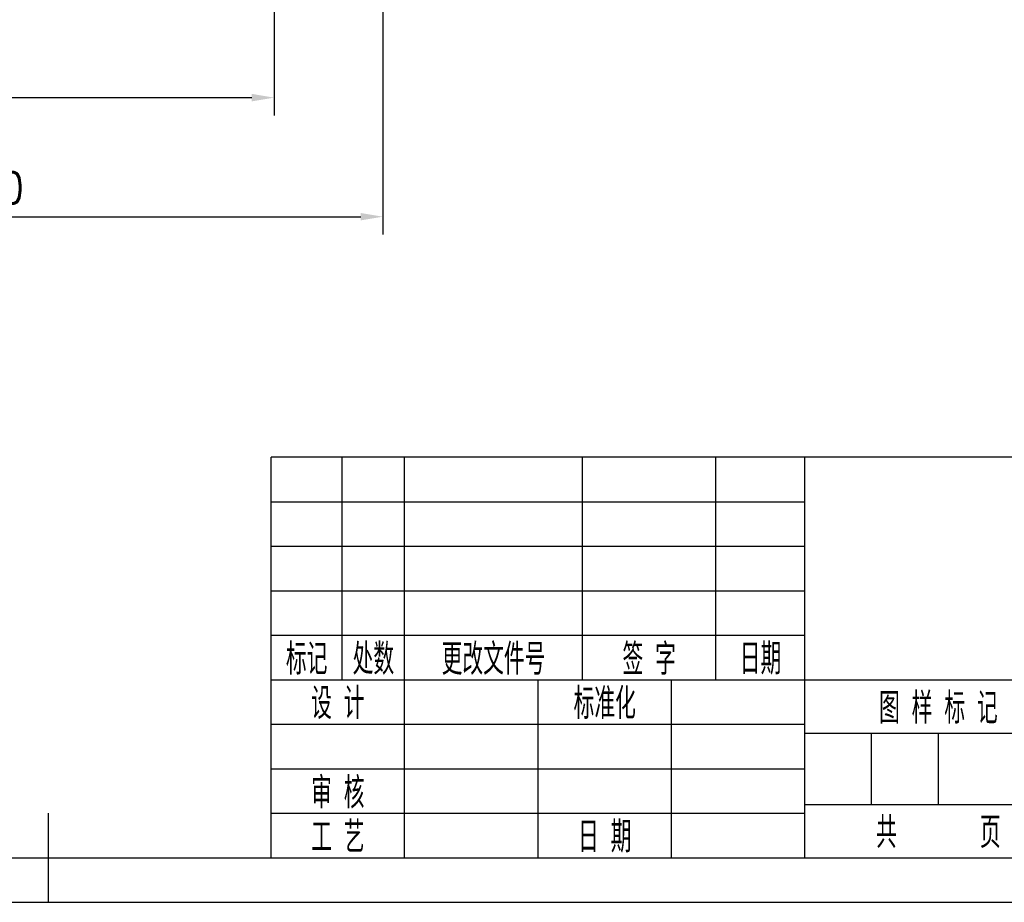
# Model space of a CAD drawing. Header units: millimetres. Extents: x -33 to 494, y -6 to 365.
# Tile 2 of 8: x 227 to 366, y -6 to 118. Entities that reach past the tile are written whole.
import ezdxf
from ezdxf.enums import TextEntityAlignment as Align

# ---------------------------------------------------------------- set-up
doc = ezdxf.new("R2010")
doc.units = ezdxf.units.MM
doc.header["$LTSCALE"] = 12.5
for name, color, linetype in [('1轮廓实线层', 7, 'Continuous'), ('2细线层', 4, 'Continuous'), ('6文字层', 3, 'Continuous'), ('7标注层', 4, 'Continuous'), ('图框层', 7, 'Continuous')]:
    doc.layers.add(name, color=color, linetype=linetype)
doc.styles.add('PC_TEXTSTYLE', font='isocp.shx', dxfattribs={"width": 0.8, "bigfont": 'hzfs.shx'})
doc.styles.add('TH_GBDIM', font='romans.shx', dxfattribs={"width": 0.8, "bigfont": 'gbcbig.shx'})
doc.dimstyles.new('TH_GBDIM', dxfattribs={"dimscale": 1.25, "dimtxt": 3.5, "dimasz": 2.5, "dimexe": 2, "dimexo": 0, "dimgap": 1.5, "dimtad": 1, "dimdec": 1, "dimzin": 0, "dimdsep": 46, "dimtxsty": 'TH_GBDIM', "dimcen": 2.5, "dimclrd": 130, "dimclre": 130, "dimclrt": 3, "dimadec": 0, "dimazin": 0, "dimtfac": 0.714286, "dimtdec": 1, "dimtmove": 0, "dimatfit": 3, "dimfxl": 1, "dimtzin": 0, "dimlwd": -1, "dimlwe": -1, "dimarcsym": 0})

# ---------------------------------------------------------------- blocks, each defined once
blk = doc.blocks.new('*D10')
at = {"layer": '7标注层', "color": 130}
for p, q in [((183.51, 132.89), (183.51, 104.25)), ((262.91, 132.89), (262.91, 104.25)), ((186.64, 106.75), (259.79, 106.75))]:
    blk.add_line(p, q, dxfattribs=at)
for points in [[(186.64, 107.28), (186.64, 106.23), (183.51, 106.75)], [(259.79, 107.28), (259.79, 106.23), (262.91, 106.75)]]:
    blk.add_solid(points, dxfattribs=at)
at = {"layer": 'Defpoints', "color": 0}
for p in [(183.51, 132.89), (262.91, 132.89), (262.91, 106.75)]:
    blk.add_point(p, dxfattribs=at)
at = {"layer": '7标注层', "color": 3, "insert": (223.21, 110.82), "char_height": 4.375, "attachment_point": 5, "style": 'TH_GBDIM'}
blk.add_mtext('{E}{}{}', dxfattribs=at)
blk = doc.blocks.new('*D11')
at = {"layer": '7标注层', "color": 130}
for p, q in [((278.21, 122.3), (278.21, 87.53)), ((168.21, 119.89), (168.21, 87.53)), ((171.34, 90.03), (275.09, 90.03))]:
    blk.add_line(p, q, dxfattribs=at)
for points in [[(171.34, 90.55), (171.34, 89.51), (168.21, 90.03)], [(275.09, 90.55), (275.09, 89.51), (278.21, 90.03)]]:
    blk.add_solid(points, dxfattribs=at)
at = {"layer": 'Defpoints', "color": 0}
for p in [(278.21, 122.3), (168.21, 119.89), (278.21, 90.03)]:
    blk.add_point(p, dxfattribs=at)
at = {"layer": '7标注层', "color": 3, "insert": (223.21, 94.09), "char_height": 4.375, "attachment_point": 5, "style": 'TH_GBDIM'}
blk.add_mtext('110', dxfattribs=at)
blk = doc.blocks.new('PC_TITLE_BLOCK')
at = {"layer": '1轮廓实线层'}
for p, q in [((0, 45), (-180, 45)), ((-180, 0), (-180, 45)), ((-172, 20), (-172, 45)), ((-165, 20), (-165, 45)), ((-145, 20), (-145, 45)), ((-130, 20), (-130, 45)), ((-120, 0), (-120, 45)), ((-180, 20), (-60, 20)), ((-165, 0), (-165, 20)), ((-150, 0), (-150, 20)), ((-135, 0), (-135, 20)), ((-180, 0), (0, 0))]:
    blk.add_line(p, q, dxfattribs=at)
at = {"layer": '1轮廓实线层', "color": 7}
blk.add_line((-180, 25), (-120, 25), dxfattribs=at)
at = {"layer": '2细线层'}
for p, q in [((-180, 40), (-120, 40)), ((-180, 35), (-120, 35)), ((-180, 30), (-120, 30)), ((-180, 15), (-120, 15)), ((-120, 14), (-60, 14)), ((-112.5, 6), (-112.5, 14)), ((-105, 6), (-105, 14)), ((-180, 10), (-120, 10)), ((-120, 6), (-60, 6)), ((-180, 5), (-120, 5))]:
    blk.add_line(p, q, dxfattribs=at)
at = {"layer": '6文字层', "style": 'PC_TEXTSTYLE', "width": 0.667}
for s, p in [('标记', (-176, 22.5)), ('处数', (-168.5, 22.5)), (' 更改文件号 ', (-155, 22.5)), (' 签 字 ', (-137.5, 22.5)), (' 日期 ', (-125, 22.5)), (' 设 计 ', (-172.5, 17.51)), (' 标准化 ', (-142.5, 17.51)), (' 图 样 标 记 ', (-105, 17)), (' 审 核 ', (-172.5, 7.5)), ('共       页', (-105, 3)), (' 工 艺 ', (-172.5, 2.5)), (' 日 期 ', (-142.5, 2.5))]:
    blk.add_text(s, height=3.5, dxfattribs=at).set_placement(p, align=Align.MIDDLE)
at = {"layer": '6文字层', "style": 'PC_TEXTSTYLE', "flags": 8}
for tag, height, width, p, p2 in [('产品名称或材料标记', 7, 0.600652, (-113.46, 28.64), (-66.42, 28.64)), ('图样名称', 5, 2.004495, (-54.79, 19.98), (-5.27, 19.98)), ('标准化', 3.5, 1.023147, (-133.83, 15.37), (-120.75, 15.37)), ('重量', 3.5, 1.408247, (-88.46, 7.54), (-76.55, 7.54)), ('比例', 3.5, 1.385287, (-73.35, 7.54), (-61.93, 7.54)), ('图样代号', 5, 2.006536, (-54.79, 5.63), (-5.52, 5.63)), ('审核', 3.5, 1.579393, (-163.99, 5.37), (-150.63, 5.37)), ('共几页', 3.5, 0.557144, (-108.07, 0.63), (-101.05, 0.63)), ('工艺', 3.5, 1.621807, (-164.21, 0.37), (-150.89, 0.37)), ('日期', 3.5, 1.560088, (-133.83, 0.37), (-120.75, 0.37))]:
    blk.add_attdef(tag, text='', height=height, dxfattribs=dict(at, width=width)).set_placement(p, p2, align=Align.FIT)
at = {"layer": '6文字层', "style": 'PC_TEXTSTYLE', "width": 9.905045, "flags": 8}
blk.add_attdef('设计', text='', height=3.5, rotation=358.4644, dxfattribs=at).set_placement((-164.23, 15.37), (-150.37, 15), align=Align.FIT)
at = {"layer": '6文字层', "color": 3, "style": 'PC_TEXTSTYLE', "width": 0.56476, "flags": 8}
blk.add_attdef('第几页', text='', height=3.5, dxfattribs=at).set_placement((-78.29, 0.75), (-71.16, 0.75), align=Align.FIT)
at = {"layer": '6文字层', "ltscale": 10, "style": 'PC_TEXTSTYLE', "flags": 1}
blk.add_attdef('图纸张数', (-58.68, -0.49), '', height=2.5, dxfattribs=at)

msp = doc.modelspace()

# ---------------------------------------------------------------- linework, layer by layer
at = {"layer": '1轮廓实线层'}
msp.add_line((231.25, -6.25), (231.25, 6.25), dxfattribs=at)
at = {"layer": '2细线层'}
msp.add_line((-31.25, -6.25), (493.75, -6.25), dxfattribs=at)
at = {"layer": '图框层'}
msp.add_line((0, 0), (487.5, 0), dxfattribs=at)

# ---------------------------------------------------------------- block references
at = {"layer": '图框层', "xscale": 1.25, "yscale": 1.25, "zscale": 1.25}
msp.add_blockref('PC_TITLE_BLOCK', (487.5, 0), dxfattribs=at)

# ---------------------------------------------------------------- dimensions: what is measured, and where the dimension line sits
at = {"layer": '7标注层'}
dim = msp.add_linear_dim(base=(262.91, 106.75), p1=(183.51, 132.89), p2=(262.91, 132.89), text='{E}{}{}', dimstyle='TH_GBDIM', override={"dimexo": 0, "dimgap": 1.5, "dimtad": 1, "dimjust": 0, "dimdec": 0, "dimlfac": 1, "dimse1": 0, "dimse2": 0, "dimsd1": 0, "dimsd2": 0}, dxfattribs=at)
dim.commit()
dim.dimension.update_dxf_attribs({"geometry": '*D10', "text_midpoint": (223.21, 110.82)})
dim = msp.add_linear_dim(base=(278.21, 90.03), p1=(168.21, 119.89), p2=(278.21, 122.3), dimstyle='TH_GBDIM', override={"dimexo": 0, "dimgap": 1.5, "dimtad": 1, "dimjust": 0, "dimdec": 0, "dimlfac": 1, "dimse1": 0, "dimse2": 0, "dimsd1": 0, "dimsd2": 0}, dxfattribs=at)
dim.commit()
dim.dimension.update_dxf_attribs({"geometry": '*D11', "text_midpoint": (223.21, 94.09)})

doc.saveas('drawing.dxf')
